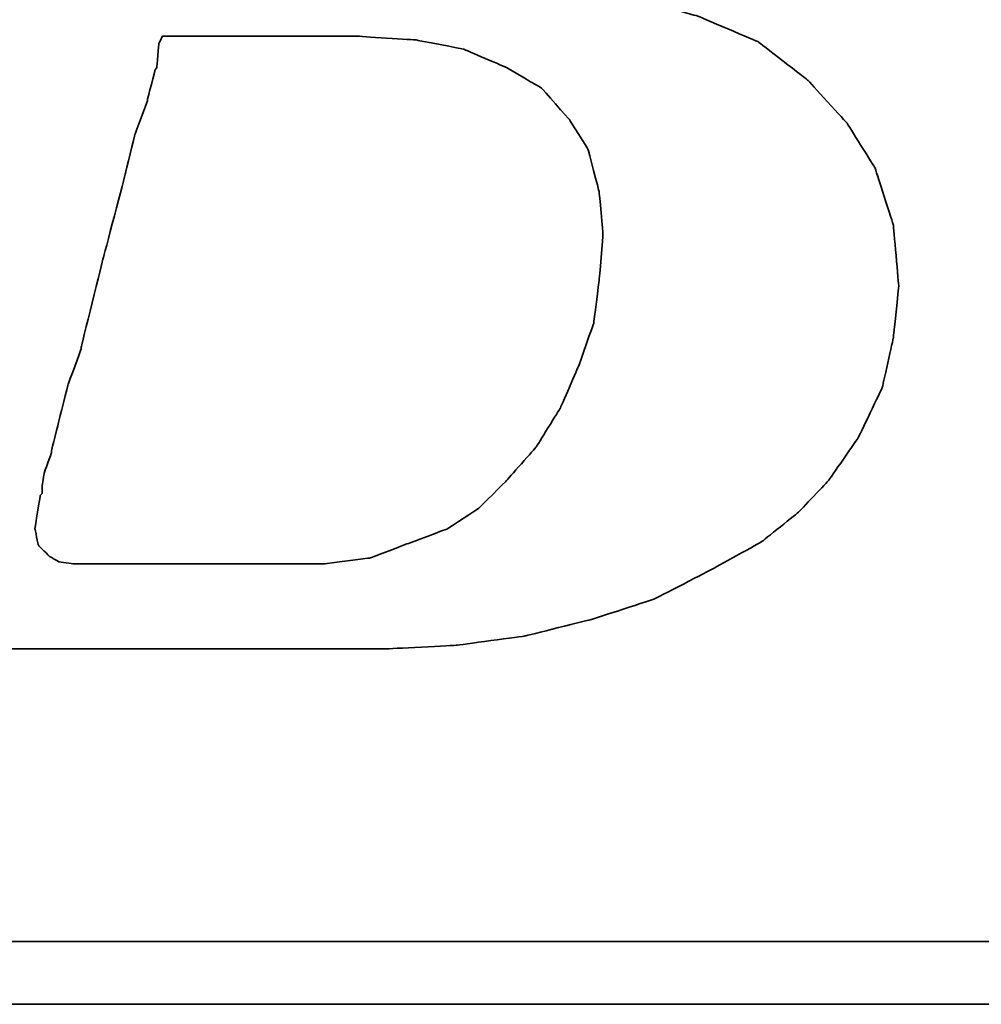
# Model space of a CAD drawing. Header units: millimetres. Extents: x 342 to 649, y 362 to 465.
# Tile 27 of 50: x 552.55 to 555.96, y 392.15 to 395.65. Entities that reach past the tile are written whole.
import ezdxf

# ---------------------------------------------------------------- set-up
doc = ezdxf.new("R2010")
doc.units = ezdxf.units.MM
doc.header["$LTSCALE"] = 0.15
doc.layers.add('DIM', color=4, linetype='CONTINUOUS')
doc.layers.add('layer 1', color=7, linetype='CONTINUOUS')

# ---------------------------------------------------------------- blocks, each defined once
blk = doc.blocks.new('TBI MOTION logo(完整正式版)')
at = {"layer": 'layer 1', "color": 22, "lineweight": 35}
for points, knots in [([(-64.65375, -6.86375), (-64.65375, -6.86375), (-64.84375, -7.29625), (-64.84375, -7.29625), (-64.84375, -7.29625), (-64.84375, -7.29625), (-64.86875, -7.34375), (-64.86875, -7.34375), (-64.86875, -7.34375), (-64.86875, -7.34375), (-64.86875, -7.36875), (-64.86875, -7.36875), (-64.86875, -7.36875), (-64.86875, -7.36875), (-65.15375, -7.65375), (-65.15375, -7.65375), (-65.15375, -7.65375), (-65.15375, -7.65375), (-65.17875, -7.65375), (-65.17875, -7.65375), (-65.17875, -7.65375), (-65.17875, -7.65375), (-65.20375, -7.67875), (-65.20375, -7.67875), (-65.20375, -7.67875), (-65.20375, -7.67875), (-65.58875, -7.87125), (-65.58875, -7.87125), (-65.58875, -7.87125), (-65.58875, -7.87125), (-65.63375, -7.87125), (-65.63375, -7.87125), (-65.63375, -7.87125), (-65.63375, -7.87125), (-65.65875, -7.89375), (-65.65875, -7.89375), (-65.65875, -7.89375), (-65.65875, -7.89375), (-66.09375, -7.94375), (-66.09375, -7.94375), (-66.09375, -7.94375), (-66.09375, -7.94375), (-66.11375, -7.94375), (-66.11375, -7.94375), (-66.11375, -7.94375), (-66.11375, -7.94375), (-66.16375, -7.94375), (-66.16375, -7.94375), (-66.16375, -7.94375), (-66.16375, -7.94375), (-66.30875, -7.94375), (-66.30875, -7.94375), (-66.30875, -7.94375), (-66.30875, -7.94375), (-66.69375, -7.94375), (-66.69375, -7.94375), (-66.69375, -7.94375), (-66.69375, -7.94375), (-67.07375, -7.94375), (-67.07375, -7.94375), (-67.07375, -7.94375), (-67.07375, -7.94375), (-67.12375, -7.94375), (-67.12375, -7.94375), (-67.12375, -7.94375), (-67.12375, -7.94375), (-67.12375, -7.96625), (-67.12375, -7.96625), (-67.12375, -7.96625), (-67.12375, -7.96625), (-67.14875, -7.99125), (-67.14875, -7.99125), (-67.14875, -7.99125), (-67.14875, -7.99125), (-67.24375, -8.34875), (-67.24375, -8.34875), (-67.24375, -8.34875), (-67.24375, -8.34875), (-67.31375, -8.68625), (-67.31375, -8.68625), (-67.31375, -8.68625), (-67.31375, -8.68625), (-67.26875, -8.68625), (-67.26875, -8.68625), (-67.26875, -8.68625), (-67.26875, -8.68625), (-67.07375, -8.68625), (-67.07375, -8.68625), (-67.07375, -8.68625), (-67.07375, -8.68625), (-66.54875, -8.68625), (-66.54875, -8.68625), (-66.54875, -8.68625), (-66.54875, -8.68625), (-65.82625, -8.68625), (-65.82625, -8.68625), (-65.82625, -8.68625), (-65.82625, -8.68625), (-65.01375, -8.68625), (-65.01375, -8.68625), (-65.01375, -8.68625), (-65.01375, -8.68625), (-64.05375, -8.68625), (-64.05375, -8.68625), (-64.05375, -8.68625), (-64.05375, -8.68625), (-62.08375, -8.68625), (-62.08375, -8.68625), (-62.08375, -8.68625), (-62.08375, -8.68625), (-60.06875, -8.68625), (-60.06875, -8.68625), (-60.06875, -8.68625), (-60.06875, -8.68625), (-59.10875, -8.68625), (-59.10875, -8.68625), (-59.10875, -8.68625), (-59.10875, -8.68625), (-58.29375, -8.68625), (-58.29375, -8.68625), (-58.29375, -8.68625), (-58.29375, -8.68625), (-57.57375, -8.68625), (-57.57375, -8.68625), (-57.57375, -8.68625), (-57.57375, -8.68625), (-57.04875, -8.68625), (-57.04875, -8.68625), (-57.04875, -8.68625), (-57.04875, -8.68625), (-56.85375, -8.68625), (-56.85375, -8.68625), (-56.85375, -8.68625), (-56.85375, -8.68625), (-56.70875, -8.68625), (-56.70875, -8.68625), (-56.70875, -8.68625), (-56.70875, -8.68625), (-56.61375, -8.68625), (-56.61375, -8.68625), (-56.61375, -8.68625), (-56.61375, -8.68625), (-56.56875, -8.68625), (-56.56875, -8.68625), (-56.56875, -8.68625), (-56.56875, -8.68625), (-55.65375, -8.63875), (-55.65375, -8.63875), (-55.65375, -8.63875), (-55.65375, -8.63875), (-54.76875, -8.51875), (-54.76875, -8.51875), (-54.76875, -8.51875), (-54.76875, -8.51875), (-53.90375, -8.30375), (-53.90375, -8.30375), (-53.90375, -8.30375), (-53.90375, -8.30375), (-53.08875, -8.03875), (-53.08875, -8.03875), (-53.08875, -8.03875), (-53.08875, -8.03875), (-52.34375, -7.65375), (-52.34375, -7.65375), (-52.34375, -7.65375), (-52.34375, -7.65375), (-51.69875, -7.29625), (-51.69875, -7.29625), (-51.69875, -7.29625), (-51.69875, -7.29625), (-51.21875, -6.91125), (-51.21875, -6.91125), (-51.21875, -6.91125), (-51.21875, -6.91125), (-50.83375, -6.50375), (-50.83375, -6.50375), (-50.83375, -6.50375), (-50.83375, -6.50375), (-50.44875, -5.94875), (-50.44875, -5.94875), (-50.44875, -5.94875), (-50.44875, -5.94875), (-50.13875, -5.30375), (-50.13875, -5.30375), (-50.13875, -5.30375), (-50.13875, -5.30375), (-49.99375, -4.65375), (-49.99375, -4.65375), (-49.99375, -4.65375), (-49.99375, -4.65375), (-49.92375, -3.98375), (-49.92375, -3.98375), (-49.92375, -3.98375), (-49.92375, -3.98375), (-49.99375, -3.19374), (-49.99375, -3.19374), (-49.99375, -3.19374), (-49.99375, -3.19374), (-50.23374, -2.44874), (-50.23374, -2.44874), (-50.23374, -2.44874), (-50.23374, -2.44874), (-50.59375, -1.87374), (-50.59375, -1.87374), (-50.59375, -1.87374), (-50.59375, -1.87374), (-51.09875, -1.31874), (-51.09875, -1.31874), (-51.09875, -1.31874), (-51.09875, -1.31874), (-51.74375, -0.81875), (-51.74375, -0.81875), (-51.74375, -0.81875), (-51.74375, -0.81875), (-52.53875, -0.48125), (-52.53875, -0.48125), (-52.53875, -0.48125), (-52.53875, -0.48125), (-53.47375, -0.21875), (-53.47375, -0.21875), (-53.47375, -0.21875), (-53.47375, -0.21875), (-54.52875, -0.04874), (-54.52875, -0.04874), (-54.52875, -0.04874), (-54.52875, -0.04874), (-55.65375, 0.12125), (-55.65375, 0.12125), (-55.65375, 0.12125), (-55.65375, 0.12125), (-54.50375, 0.28624), (-54.50375, 0.28624), (-54.50375, 0.28624), (-54.50375, 0.28624), (-53.83375, 0.38124), (-53.83375, 0.38124), (-53.83375, 0.38124), (-53.83375, 0.38124), (-53.18375, 0.50125), (-53.18375, 0.50125), (-53.18375, 0.50125), (-53.18375, 0.50125), (-52.55875, 0.66874), (-52.55875, 0.66874), (-52.55875, 0.66874), (-52.55875, 0.66874), (-52.03375, 0.86124), (-52.03375, 0.86124), (-52.03375, 0.86124), (-52.03375, 0.86124), (-51.50374, 1.03124), (-51.50374, 1.03124), (-51.50374, 1.03124), (-51.50374, 1.03124), (-51.09875, 1.27125), (-51.09875, 1.27125), (-51.09875, 1.27125), (-51.09875, 1.27125), (-50.71375, 1.48624), (-50.71375, 1.48624), (-50.71375, 1.48624), (-50.71375, 1.48624), (-50.37625, 1.77625), (-50.37625, 1.77625), (-50.37625, 1.77625), (-50.37625, 1.77625), (-49.82375, 2.37625), (-49.82375, 2.37625), (-49.82375, 2.37625), (-49.82375, 2.37625), (-49.41875, 2.99625), (-49.41875, 2.99625), (-49.41875, 2.99625), (-49.41875, 2.99625), (-49.22375, 3.76625), (-49.22375, 3.76625), (-49.22375, 3.76625), (-49.22375, 3.76625), (-49.15375, 4.50874), (-49.15375, 4.50874), (-49.15375, 4.50874), (-49.15375, 4.50874), (-49.20375, 5.25125), (-49.20375, 5.25125), (-49.20375, 5.25125), (-49.20375, 5.25125), (-49.41875, 5.92625), (-49.41875, 5.92625), (-49.41875, 5.92625), (-49.41875, 5.92625), (-49.77875, 6.47625), (-49.77875, 6.47625), (-49.77875, 6.47625), (-49.77875, 6.47625), (-50.33125, 7.02624), (-50.33125, 7.02624), (-50.33125, 7.02624), (-50.33125, 7.02624), (-51.00125, 7.43625), (-51.00125, 7.43625), (-51.00125, 7.43625), (-51.00125, 7.43625), (-51.79375, 7.72625), (-51.79375, 7.72625), (-51.79375, 7.72625), (-51.79375, 7.72625), (-52.72875, 7.89124), (-52.72875, 7.89124), (-52.72875, 7.89124), (-52.72875, 7.89124), (-53.83375, 7.98625), (-53.83375, 7.98625), (-53.83375, 7.98625), (-53.83375, 7.98625), (-53.92875, 7.98625), (-53.92875, 7.98625), (-53.92875, 7.98625), (-53.92875, 7.98625), (-54.26375, 7.98625), (-54.26375, 7.98625), (-54.26375, 7.98625), (-54.26375, 7.98625), (-54.74375, 7.98625), (-54.74375, 7.98625), (-54.74375, 7.98625), (-54.74375, 7.98625), (-55.36875, 7.98625), (-55.36875, 7.98625), (-55.36875, 7.98625), (-55.36875, 7.98625), (-56.13375, 7.98625), (-56.13375, 7.98625), (-56.13375, 7.98625), (-56.13375, 7.98625), (-56.94875, 7.98625), (-56.94875, 7.98625), (-56.94875, 7.98625), (-56.94875, 7.98625), (-58.77625, 7.98625), (-58.77625, 7.98625), (-58.77625, 7.98625), (-58.77625, 7.98625), (-60.59875, 7.98625), (-60.59875, 7.98625), (-60.59875, 7.98625), (-60.59875, 7.98625), (-61.41375, 7.98625), (-61.41375, 7.98625), (-61.41375, 7.98625), (-61.41375, 7.98625), (-62.17875, 7.98625), (-62.17875, 7.98625), (-62.17875, 7.98625), (-62.17875, 7.98625), (-62.80375, 7.98625), (-62.80375, 7.98625), (-62.80375, 7.98625), (-62.80375, 7.98625), (-63.30625, 7.98625), (-63.30625, 7.98625), (-63.30625, 7.98625), (-63.30625, 7.98625), (-63.57375, 7.98625), (-63.57375, 7.98625), (-63.57375, 7.98625), (-63.57375, 7.98625), (-63.57375, 7.96375), (-63.57375, 7.96375), (-63.57375, 7.96375), (-63.57375, 7.96375), (-63.59875, 7.94125), (-63.59875, 7.94125), (-63.59875, 7.94125), (-63.59875, 7.94125), (-63.69375, 7.55625), (-63.69375, 7.55625), (-63.69375, 7.55625), (-63.69375, 7.55625), (-63.76375, 7.24624), (-63.76375, 7.24624), (-63.76375, 7.24624), (-63.76375, 7.24624), (-63.23875, 7.24624), (-63.23875, 7.24624), (-63.23875, 7.24624), (-63.23875, 7.24624), (-62.75875, 7.24624), (-62.75875, 7.24624), (-62.75875, 7.24624), (-62.75875, 7.24624), (-62.61125, 7.24624), (-62.61125, 7.24624), (-62.61125, 7.24624), (-62.61125, 7.24624), (-62.56625, 7.24624), (-62.56625, 7.24624), (-62.56625, 7.24624), (-62.56625, 7.24624), (-62.22875, 7.24624), (-62.22875, 7.24624), (-62.22875, 7.24624), (-62.22875, 7.24624), (-62.20375, 7.24624), (-62.20375, 7.24624), (-62.20375, 7.24624), (-62.20375, 7.24624), (-62.17875, 7.21875), (-62.17875, 7.21875), (-62.17875, 7.21875), (-62.17875, 7.21875), (-61.96375, 7.17125), (-61.96375, 7.17125), (-61.96375, 7.17125), (-61.96375, 7.17125), (-61.72375, 7.12624), (-61.72375, 7.12624), (-61.72375, 7.12624), (-61.72375, 7.12624), (-61.70375, 7.12624), (-61.70375, 7.12624), (-61.70375, 7.12624), (-61.70375, 7.12624), (-61.55875, 7.07624), (-61.55875, 7.07624), (-61.55875, 7.07624), (-61.55875, 7.07624), (-61.50875, 7.07624), (-61.50875, 7.07624), (-61.50875, 7.07624), (-61.50875, 7.07624), (-61.48375, 7.02624), (-61.48375, 7.02624), (-61.48375, 7.02624), (-61.48375, 7.02624), (-61.31875, 6.83375), (-61.31875, 6.83375), (-61.31875, 6.83375), (-61.31875, 6.83375), (-61.29375, 6.81125), (-61.29375, 6.81125), (-61.29375, 6.81125), (-61.29375, 6.81125), (-61.29375, 6.78625), (-61.29375, 6.78625), (-61.29375, 6.78625), (-61.29375, 6.78625), (-61.19875, 6.50124), (-61.19875, 6.50124), (-61.19875, 6.50124), (-61.19875, 6.50124), (-61.17375, 6.45124), (-61.17375, 6.45124), (-61.17375, 6.45124), (-61.17375, 6.45124), (-61.19875, 6.40625), (-61.19875, 6.40625), (-61.19875, 6.40625), (-61.19875, 6.40625), (-61.26875, 5.99624), (-61.26875, 5.99624), (-61.26875, 5.99624), (-61.26875, 5.99624), (-61.26875, 5.85125), (-61.26875, 5.85125), (-61.26875, 5.85125), (-61.26875, 5.85125), (-61.26875, 5.82625), (-61.26875, 5.82625), (-61.26875, 5.82625), (-61.26875, 5.82625), (-61.29375, 5.80625), (-61.29375, 5.80625), (-61.29375, 5.80625), (-61.29375, 5.80625), (-61.34125, 5.66125), (-61.34125, 5.66125), (-61.34125, 5.66125), (-61.34125, 5.66125), (-61.41375, 5.44625), (-61.41375, 5.44625), (-61.41375, 5.44625), (-61.41375, 5.44625), (-61.48375, 5.15625), (-61.48375, 5.15625), (-61.48375, 5.15625), (-61.48375, 5.15625), (-61.58375, 4.82124), (-61.58375, 4.82124), (-61.58375, 4.82124), (-61.58375, 4.82124), (-61.79875, 4.00375), (-61.79875, 4.00375), (-61.79875, 4.00375), (-61.79875, 4.00375), (-62.05875, 2.99625), (-62.05875, 2.99625), (-62.05875, 2.99625), (-62.05875, 2.99625), (-62.34875, 1.91625), (-62.34875, 1.91625), (-62.34875, 1.91625), (-62.34875, 1.91625), (-62.97375, -0.41124), (-62.97375, -0.41124), (-62.97375, -0.41124), (-62.97375, -0.41124), (-63.59875, -2.75875), (-63.59875, -2.75875), (-63.59875, -2.75875), (-63.59875, -2.75875), (-63.88375, -3.86374), (-63.88375, -3.86374), (-63.88375, -3.86374), (-63.88375, -3.86374), (-64.14875, -4.82374), (-64.14875, -4.82374), (-64.14875, -4.82374), (-64.14875, -4.82374), (-64.36375, -5.64125), (-64.36375, -5.64125), (-64.36375, -5.64125), (-64.36375, -5.64125), (-64.43625, -5.97625), (-64.43625, -5.97625), (-64.43625, -5.97625), (-64.43625, -5.97625), (-64.50875, -6.28625), (-64.50875, -6.28625), (-64.50875, -6.28625), (-64.50875, -6.28625), (-64.50875, -6.30875), (-64.50875, -6.30875), (-64.50875, -6.30875), (-64.50875, -6.30875), (-64.57875, -6.50375), (-64.57875, -6.50375), (-64.57875, -6.50375), (-64.57875, -6.50375), (-64.62875, -6.69625), (-64.62875, -6.69625), (-64.62875, -6.69625), (-64.62875, -6.69625), (-64.62875, -6.76875), (-64.62875, -6.76875), (-64.62875, -6.76875), (-64.62875, -6.76875), (-64.62875, -6.81375), (-64.62875, -6.81375), (-64.62875, -6.81375), (-64.62875, -6.81375), (-64.62875, -6.83875), (-64.62875, -6.83875), (-64.62875, -6.83875), (-64.62875, -6.83875), (-64.65375, -6.86375), (-64.65375, -6.86375)], [0, 0, 0, 0, 0.00719424, 0.00719424, 0.00719424, 0.00719425, 0.01438849, 0.01438849, 0.01438849, 0.0143885, 0.02158273, 0.02158273, 0.02158273, 0.02158274, 0.02877698, 0.02877698, 0.02877698, 0.02877699, 0.03597122, 0.03597122, 0.03597122, 0.03597123, 0.04316547, 0.04316547, 0.04316547, 0.04316548, 0.05035971, 0.05035971, 0.05035971, 0.05035972, 0.05755396, 0.05755396, 0.05755396, 0.05755397, 0.0647482, 0.0647482, 0.0647482, 0.06474821, 0.07194245, 0.07194245, 0.07194245, 0.07194246, 0.07913669, 0.07913669, 0.07913669, 0.0791367, 0.08633094, 0.08633094, 0.08633094, 0.08633095, 0.09352518, 0.09352518, 0.09352518, 0.09352519, 0.10071942, 0.10071942, 0.10071942, 0.10071943, 0.10791367, 0.10791367, 0.10791367, 0.10791368, 0.11510791, 0.11510791, 0.11510791, 0.11510792, 0.12230216, 0.12230216, 0.12230216, 0.12230217, 0.1294964, 0.1294964, 0.1294964, 0.12949641, 0.13669065, 0.13669065, 0.13669065, 0.13669066, 0.14388489, 0.14388489, 0.14388489, 0.1438849, 0.15107914, 0.15107914, 0.15107914, 0.15107915, 0.15827338, 0.15827338, 0.15827338, 0.15827339, 0.16546763, 0.16546763, 0.16546763, 0.16546764, 0.17266187, 0.17266187, 0.17266187, 0.17266188, 0.17985612, 0.17985612, 0.17985612, 0.17985613, 0.18705036, 0.18705036, 0.18705036, 0.18705037, 0.1942446, 0.1942446, 0.1942446, 0.19424461, 0.20143885, 0.20143885, 0.20143885, 0.20143886, 0.20863309, 0.20863309, 0.20863309, 0.2086331, 0.21582734, 0.21582734, 0.21582734, 0.21582735, 0.22302158, 0.22302158, 0.22302158, 0.22302159, 0.23021583, 0.23021583, 0.23021583, 0.23021584, 0.23741007, 0.23741007, 0.23741007, 0.23741008, 0.24460432, 0.24460432, 0.24460432, 0.24460433, 0.25179856, 0.25179856, 0.25179856, 0.25179857, 0.25899281, 0.25899281, 0.25899281, 0.25899282, 0.26618705, 0.26618705, 0.26618705, 0.26618706, 0.27338129, 0.27338129, 0.27338129, 0.2733813, 0.28057554, 0.28057554, 0.28057554, 0.28057555, 0.28776978, 0.28776978, 0.28776978, 0.28776979, 0.29496403, 0.29496403, 0.29496403, 0.29496404, 0.30215827, 0.30215827, 0.30215827, 0.30215828, 0.30935252, 0.30935252, 0.30935252, 0.30935253, 0.31654676, 0.31654676, 0.31654676, 0.31654677, 0.32374101, 0.32374101, 0.32374101, 0.32374102, 0.33093525, 0.33093525, 0.33093525, 0.33093526, 0.3381295, 0.3381295, 0.3381295, 0.33812951, 0.34532374, 0.34532374, 0.34532374, 0.34532375, 0.35251799, 0.35251799, 0.35251799, 0.352518, 0.35971223, 0.35971223, 0.35971223, 0.35971224, 0.36690647, 0.36690647, 0.36690647, 0.36690648, 0.37410072, 0.37410072, 0.37410072, 0.37410073, 0.38129496, 0.38129496, 0.38129496, 0.38129497, 0.38848921, 0.38848921, 0.38848921, 0.38848922, 0.39568345, 0.39568345, 0.39568345, 0.39568346, 0.4028777, 0.4028777, 0.4028777, 0.40287771, 0.41007194, 0.41007194, 0.41007194, 0.41007195, 0.41726619, 0.41726619, 0.41726619, 0.4172662, 0.42446043, 0.42446043, 0.42446043, 0.42446044, 0.43165468, 0.43165468, 0.43165468, 0.43165469, 0.43884892, 0.43884892, 0.43884892, 0.43884893, 0.44604317, 0.44604317, 0.44604317, 0.44604318, 0.45323741, 0.45323741, 0.45323741, 0.45323742, 0.46043165, 0.46043165, 0.46043165, 0.46043166, 0.4676259, 0.4676259, 0.4676259, 0.46762591, 0.47482014, 0.47482014, 0.47482014, 0.47482015, 0.48201439, 0.48201439, 0.48201439, 0.4820144, 0.48920863, 0.48920863, 0.48920863, 0.48920864, 0.49640288, 0.49640288, 0.49640288, 0.49640289, 0.50359712, 0.50359712, 0.50359712, 0.50359713, 0.51079137, 0.51079137, 0.51079137, 0.51079138, 0.51798561, 0.51798561, 0.51798561, 0.51798562, 0.52517986, 0.52517986, 0.52517986, 0.52517987, 0.5323741, 0.5323741, 0.5323741, 0.53237411, 0.53956835, 0.53956835, 0.53956835, 0.53956836, 0.54676259, 0.54676259, 0.54676259, 0.5467626, 0.55395683, 0.55395683, 0.55395683, 0.55395684, 0.56115108, 0.56115108, 0.56115108, 0.56115109, 0.56834532, 0.56834532, 0.56834532, 0.56834533, 0.57553957, 0.57553957, 0.57553957, 0.57553958, 0.58273381, 0.58273381, 0.58273381, 0.58273382, 0.58992806, 0.58992806, 0.58992806, 0.58992807, 0.5971223, 0.5971223, 0.5971223, 0.59712231, 0.60431655, 0.60431655, 0.60431655, 0.60431656, 0.61151079, 0.61151079, 0.61151079, 0.6115108, 0.61870504, 0.61870504, 0.61870504, 0.61870505, 0.62589928, 0.62589928, 0.62589928, 0.62589929, 0.63309353, 0.63309353, 0.63309353, 0.63309354, 0.64028777, 0.64028777, 0.64028777, 0.64028778, 0.64748201, 0.64748201, 0.64748201, 0.64748202, 0.65467626, 0.65467626, 0.65467626, 0.65467627, 0.6618705, 0.6618705, 0.6618705, 0.66187051, 0.66906475, 0.66906475, 0.66906475, 0.66906476, 0.67625899, 0.67625899, 0.67625899, 0.676259, 0.68345324, 0.68345324, 0.68345324, 0.68345325, 0.69064748, 0.69064748, 0.69064748, 0.69064749, 0.69784173, 0.69784173, 0.69784173, 0.69784174, 0.70503597, 0.70503597, 0.70503597, 0.70503598, 0.71223022, 0.71223022, 0.71223022, 0.71223023, 0.71942446, 0.71942446, 0.71942446, 0.71942447, 0.72661871, 0.72661871, 0.72661871, 0.72661872, 0.73381295, 0.73381295, 0.73381295, 0.73381296, 0.74100719, 0.74100719, 0.74100719, 0.7410072, 0.74820144, 0.74820144, 0.74820144, 0.74820145, 0.75539568, 0.75539568, 0.75539568, 0.75539569, 0.76258993, 0.76258993, 0.76258993, 0.76258994, 0.76978417, 0.76978417, 0.76978417, 0.76978418, 0.77697842, 0.77697842, 0.77697842, 0.77697843, 0.78417266, 0.78417266, 0.78417266, 0.78417267, 0.79136691, 0.79136691, 0.79136691, 0.79136692, 0.79856115, 0.79856115, 0.79856115, 0.79856116, 0.8057554, 0.8057554, 0.8057554, 0.80575541, 0.81294964, 0.81294964, 0.81294964, 0.81294965, 0.82014388, 0.82014388, 0.82014388, 0.82014389, 0.82733813, 0.82733813, 0.82733813, 0.82733814, 0.83453237, 0.83453237, 0.83453237, 0.83453238, 0.84172662, 0.84172662, 0.84172662, 0.84172663, 0.84892086, 0.84892086, 0.84892086, 0.84892087, 0.85611511, 0.85611511, 0.85611511, 0.85611512, 0.86330935, 0.86330935, 0.86330935, 0.86330936, 0.8705036, 0.8705036, 0.8705036, 0.87050361, 0.87769784, 0.87769784, 0.87769784, 0.87769785, 0.88489209, 0.88489209, 0.88489209, 0.8848921, 0.89208633, 0.89208633, 0.89208633, 0.89208634, 0.89928058, 0.89928058, 0.89928058, 0.89928059, 0.90647482, 0.90647482, 0.90647482, 0.90647483, 0.91366906, 0.91366906, 0.91366906, 0.91366907, 0.92086331, 0.92086331, 0.92086331, 0.92086332, 0.92805755, 0.92805755, 0.92805755, 0.92805756, 0.9352518, 0.9352518, 0.9352518, 0.93525181, 0.94244604, 0.94244604, 0.94244604, 0.94244605, 0.94964029, 0.94964029, 0.94964029, 0.9496403, 0.95683453, 0.95683453, 0.95683453, 0.95683454, 0.96402878, 0.96402878, 0.96402878, 0.96402879, 0.97122302, 0.97122302, 0.97122302, 0.97122303, 0.97841727, 0.97841727, 0.97841727, 0.97841728, 0.98561151, 0.98561151, 0.98561151, 0.98561152, 0.99280576, 0.99280576, 0.99280576, 0.99280577, 1, 1, 1, 1]), ([(-61.03125, -6.57375), (-61.03125, -6.57375), (-61.03125, -6.67125), (-61.03125, -6.67125), (-61.03125, -6.67125), (-61.03125, -6.67125), (-61.05375, -6.69625), (-61.05375, -6.69625), (-61.05375, -6.69625), (-61.05375, -6.69625), (-61.12375, -7.12875), (-61.12375, -7.12875), (-61.12375, -7.12875), (-61.12375, -7.12875), (-61.07875, -7.34375), (-61.07875, -7.34375), (-61.07875, -7.34375), (-61.07875, -7.34375), (-60.93375, -7.48875), (-60.93375, -7.48875), (-60.93375, -7.48875), (-60.93375, -7.48875), (-60.81375, -7.55625), (-60.81375, -7.55625), (-60.81375, -7.55625), (-60.81375, -7.55625), (-60.62375, -7.58375), (-60.62375, -7.58375), (-60.62375, -7.58375), (-60.62375, -7.58375), (-60.30875, -7.58375), (-60.30875, -7.58375), (-60.30875, -7.58375), (-60.30875, -7.58375), (-59.97375, -7.58375), (-59.97375, -7.58375), (-59.97375, -7.58375), (-59.97375, -7.58375), (-59.87875, -7.58375), (-59.87875, -7.58375), (-59.87875, -7.58375), (-59.87875, -7.58375), (-59.63625, -7.58375), (-59.63625, -7.58375), (-59.63625, -7.58375), (-59.63625, -7.58375), (-58.96875, -7.58375), (-58.96875, -7.58375), (-58.96875, -7.58375), (-58.96875, -7.58375), (-58.29375, -7.58375), (-58.29375, -7.58375), (-58.29375, -7.58375), (-58.29375, -7.58375), (-58.05375, -7.58375), (-58.05375, -7.58375), (-58.05375, -7.58375), (-58.05375, -7.58375), (-57.98375, -7.58375), (-57.98375, -7.58375), (-57.98375, -7.58375), (-57.98375, -7.58375), (-57.35875, -7.58375), (-57.35875, -7.58375), (-57.35875, -7.58375), (-57.35875, -7.58375), (-56.78375, -7.50875), (-56.78375, -7.50875), (-56.78375, -7.50875), (-56.78375, -7.50875), (-56.27875, -7.31875), (-56.27875, -7.31875), (-56.27875, -7.31875), (-56.27875, -7.31875), (-55.77375, -7.12875), (-55.77375, -7.12875), (-55.77375, -7.12875), (-55.77375, -7.12875), (-55.36875, -6.86375), (-55.36875, -6.86375), (-55.36875, -6.86375), (-55.36875, -6.86375), (-55.00875, -6.50375), (-55.00875, -6.50375), (-55.00875, -6.50375), (-55.00875, -6.50375), (-54.62375, -6.06875), (-54.62375, -6.06875), (-54.62375, -6.06875), (-54.62375, -6.06875), (-54.31375, -5.56875), (-54.31375, -5.56875), (-54.31375, -5.56875), (-54.31375, -5.56875), (-54.07375, -5.01625), (-54.07375, -5.01625), (-54.07375, -5.01625), (-54.07375, -5.01625), (-53.87875, -4.46374), (-53.87875, -4.46374), (-53.87875, -4.46374), (-53.87875, -4.46374), (-53.80875, -3.91375), (-53.80875, -3.91375), (-53.80875, -3.91375), (-53.80875, -3.91375), (-53.75875, -3.31375), (-53.75875, -3.31375), (-53.75875, -3.31375), (-53.75875, -3.31375), (-53.80875, -2.75875), (-53.80875, -2.75875), (-53.80875, -2.75875), (-53.80875, -2.75875), (-53.95375, -2.20875), (-53.95375, -2.20875), (-53.95375, -2.20875), (-53.95375, -2.20875), (-54.19375, -1.82625), (-54.19375, -1.82625), (-54.19375, -1.82625), (-54.19375, -1.82625), (-54.55375, -1.41875), (-54.55375, -1.41875), (-54.55375, -1.41875), (-54.55375, -1.41875), (-55.00875, -1.15125), (-55.00875, -1.15125), (-55.00875, -1.15125), (-55.00875, -1.15125), (-55.56125, -0.91375), (-55.56125, -0.91375), (-55.56125, -0.91375), (-55.56125, -0.91375), (-56.18125, -0.79375), (-56.18125, -0.79375), (-56.18125, -0.79375), (-56.18125, -0.79375), (-56.94875, -0.74374), (-56.94875, -0.74374), (-56.94875, -0.74374), (-56.94875, -0.74374), (-56.99875, -0.74374), (-56.99875, -0.74374), (-56.99875, -0.74374), (-56.99875, -0.74374), (-57.09375, -0.74374), (-57.09375, -0.74374), (-57.09375, -0.74374), (-57.09375, -0.74374), (-57.38375, -0.74374), (-57.38375, -0.74374), (-57.38375, -0.74374), (-57.38375, -0.74374), (-57.76875, -0.74374), (-57.76875, -0.74374), (-57.76875, -0.74374), (-57.76875, -0.74374), (-58.24625, -0.74374), (-58.24625, -0.74374), (-58.24625, -0.74374), (-58.24625, -0.74374), (-58.72875, -0.74374), (-58.72875, -0.74374), (-58.72875, -0.74374), (-58.72875, -0.74374), (-59.20875, -0.74374), (-59.20875, -0.74374), (-59.20875, -0.74374), (-59.20875, -0.74374), (-59.46875, -0.74374), (-59.46875, -0.74374), (-59.46875, -0.74374), (-59.46875, -0.74374), (-59.51625, -0.83875), (-59.51625, -0.83875), (-59.51625, -0.83875), (-59.51625, -0.83875), (-59.54375, -1.15125), (-59.54375, -1.15125), (-59.54375, -1.15125), (-59.54375, -1.15125), (-59.56375, -1.17874), (-59.56375, -1.17874), (-59.56375, -1.17874), (-59.56375, -1.17874), (-59.66375, -1.55875), (-59.66375, -1.55875), (-59.66375, -1.55875), (-59.66375, -1.55875), (-59.66375, -1.58375), (-59.66375, -1.58375), (-59.66375, -1.58375), (-59.66375, -1.58375), (-59.82875, -2.01874), (-59.82875, -2.01874), (-59.82875, -2.01874), (-59.82875, -2.01874), (-59.94875, -2.52125), (-59.94875, -2.52125), (-59.94875, -2.52125), (-59.94875, -2.52125), (-60.23875, -3.62375), (-60.23875, -3.62375), (-60.23875, -3.62375), (-60.23875, -3.62375), (-60.52375, -4.77624), (-60.52375, -4.77624), (-60.52375, -4.77624), (-60.52375, -4.77624), (-60.52375, -4.79874), (-60.52375, -4.79874), (-60.52375, -4.79874), (-60.52375, -4.79874), (-60.69125, -5.25375), (-60.69125, -5.25375), (-60.69125, -5.25375), (-60.69125, -5.25375), (-60.81375, -5.73625), (-60.81375, -5.73625), (-60.81375, -5.73625), (-60.81375, -5.73625), (-60.90875, -6.11875), (-60.90875, -6.11875), (-60.90875, -6.11875), (-60.90875, -6.11875), (-60.90875, -6.14375), (-60.90875, -6.14375), (-60.90875, -6.14375), (-60.90875, -6.14375), (-61.00375, -6.40875), (-61.00375, -6.40875), (-61.00375, -6.40875), (-61.00375, -6.40875), (-61.03125, -6.57375), (-61.03125, -6.57375)], [0, 0, 0, 0, 0.01694915, 0.01694915, 0.01694915, 0.01694916, 0.03389831, 0.03389831, 0.03389831, 0.03389832, 0.05084746, 0.05084746, 0.05084746, 0.05084747, 0.06779661, 0.06779661, 0.06779661, 0.06779662, 0.08474576, 0.08474576, 0.08474576, 0.08474577, 0.10169492, 0.10169492, 0.10169492, 0.10169493, 0.11864407, 0.11864407, 0.11864407, 0.11864408, 0.13559322, 0.13559322, 0.13559322, 0.13559323, 0.15254237, 0.15254237, 0.15254237, 0.15254238, 0.16949153, 0.16949153, 0.16949153, 0.16949154, 0.18644068, 0.18644068, 0.18644068, 0.18644069, 0.20338983, 0.20338983, 0.20338983, 0.20338984, 0.22033898, 0.22033898, 0.22033898, 0.22033899, 0.23728814, 0.23728814, 0.23728814, 0.23728815, 0.25423729, 0.25423729, 0.25423729, 0.2542373, 0.27118644, 0.27118644, 0.27118644, 0.27118645, 0.28813559, 0.28813559, 0.28813559, 0.2881356, 0.30508475, 0.30508475, 0.30508475, 0.30508476, 0.3220339, 0.3220339, 0.3220339, 0.32203391, 0.33898305, 0.33898305, 0.33898305, 0.33898306, 0.3559322, 0.3559322, 0.3559322, 0.35593221, 0.37288136, 0.37288136, 0.37288136, 0.37288137, 0.38983051, 0.38983051, 0.38983051, 0.38983052, 0.40677966, 0.40677966, 0.40677966, 0.40677967, 0.42372881, 0.42372881, 0.42372881, 0.42372882, 0.44067797, 0.44067797, 0.44067797, 0.44067798, 0.45762712, 0.45762712, 0.45762712, 0.45762713, 0.47457627, 0.47457627, 0.47457627, 0.47457628, 0.49152542, 0.49152542, 0.49152542, 0.49152543, 0.50847458, 0.50847458, 0.50847458, 0.50847459, 0.52542373, 0.52542373, 0.52542373, 0.52542374, 0.54237288, 0.54237288, 0.54237288, 0.54237289, 0.55932203, 0.55932203, 0.55932203, 0.55932204, 0.57627119, 0.57627119, 0.57627119, 0.5762712, 0.59322034, 0.59322034, 0.59322034, 0.59322035, 0.61016949, 0.61016949, 0.61016949, 0.6101695, 0.62711864, 0.62711864, 0.62711864, 0.62711865, 0.6440678, 0.6440678, 0.6440678, 0.64406781, 0.66101695, 0.66101695, 0.66101695, 0.66101696, 0.6779661, 0.6779661, 0.6779661, 0.67796611, 0.69491525, 0.69491525, 0.69491525, 0.69491526, 0.71186441, 0.71186441, 0.71186441, 0.71186442, 0.72881356, 0.72881356, 0.72881356, 0.72881357, 0.74576271, 0.74576271, 0.74576271, 0.74576272, 0.76271186, 0.76271186, 0.76271186, 0.76271187, 0.77966102, 0.77966102, 0.77966102, 0.77966103, 0.79661017, 0.79661017, 0.79661017, 0.79661018, 0.81355932, 0.81355932, 0.81355932, 0.81355933, 0.83050847, 0.83050847, 0.83050847, 0.83050848, 0.84745763, 0.84745763, 0.84745763, 0.84745764, 0.86440678, 0.86440678, 0.86440678, 0.86440679, 0.88135593, 0.88135593, 0.88135593, 0.88135594, 0.89830508, 0.89830508, 0.89830508, 0.89830509, 0.91525424, 0.91525424, 0.91525424, 0.91525425, 0.93220339, 0.93220339, 0.93220339, 0.9322034, 0.94915254, 0.94915254, 0.94915254, 0.94915255, 0.96610169, 0.96610169, 0.96610169, 0.9661017, 0.98305085, 0.98305085, 0.98305085, 0.98305086, 1, 1, 1, 1]), ([(75.90875, -9.47875), (75.90875, -9.47875), (75.90875, -12.28625), (75.90875, -12.28625), (75.90875, -12.28625), (75.90875, -12.28625), (75.90875, -12.47875), (75.90875, -12.47875), (75.90875, -12.47875), (75.90875, -12.47875), (75.71625, -12.47875), (75.71625, -12.47875), (75.71625, -12.47875), (75.71625, -12.47875), (-88.32875, -12.47875), (-88.32875, -12.47875), (-88.32875, -12.47875), (-88.32875, -12.47875), (-88.32875, -13.29375), (-88.32875, -13.29375), (-88.32875, -13.29375), (-88.32875, -13.29375), (82.89125, -13.29375), (82.89125, -13.29375), (82.89125, -13.29375), (82.89125, -13.29375), (75.90875, -9.47875), (75.90875, -9.47875)], [0, 0, 0, 0, 0.14285714, 0.14285714, 0.14285714, 0.14285715, 0.28571429, 0.28571429, 0.28571429, 0.2857143, 0.42857143, 0.42857143, 0.42857143, 0.42857144, 0.57142857, 0.57142857, 0.57142857, 0.57142858, 0.71428571, 0.71428571, 0.71428571, 0.71428572, 0.85714286, 0.85714286, 0.85714286, 0.85714287, 1, 1, 1, 1])]:
    blk.add_open_spline(points, degree=3, knots=knots, dxfattribs=at)

msp = doc.modelspace()

# ---------------------------------------------------------------- block references
at = {"layer": 'DIM', "color": 7, "xscale": 0.2736514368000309, "yscale": 0.2736514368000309, "zscale": 0.2736514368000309}
msp.add_blockref('TBI MOTION logo(完整正式版)', (569.3299, 395.7911), dxfattribs=at)

doc.saveas('drawing.dxf')
